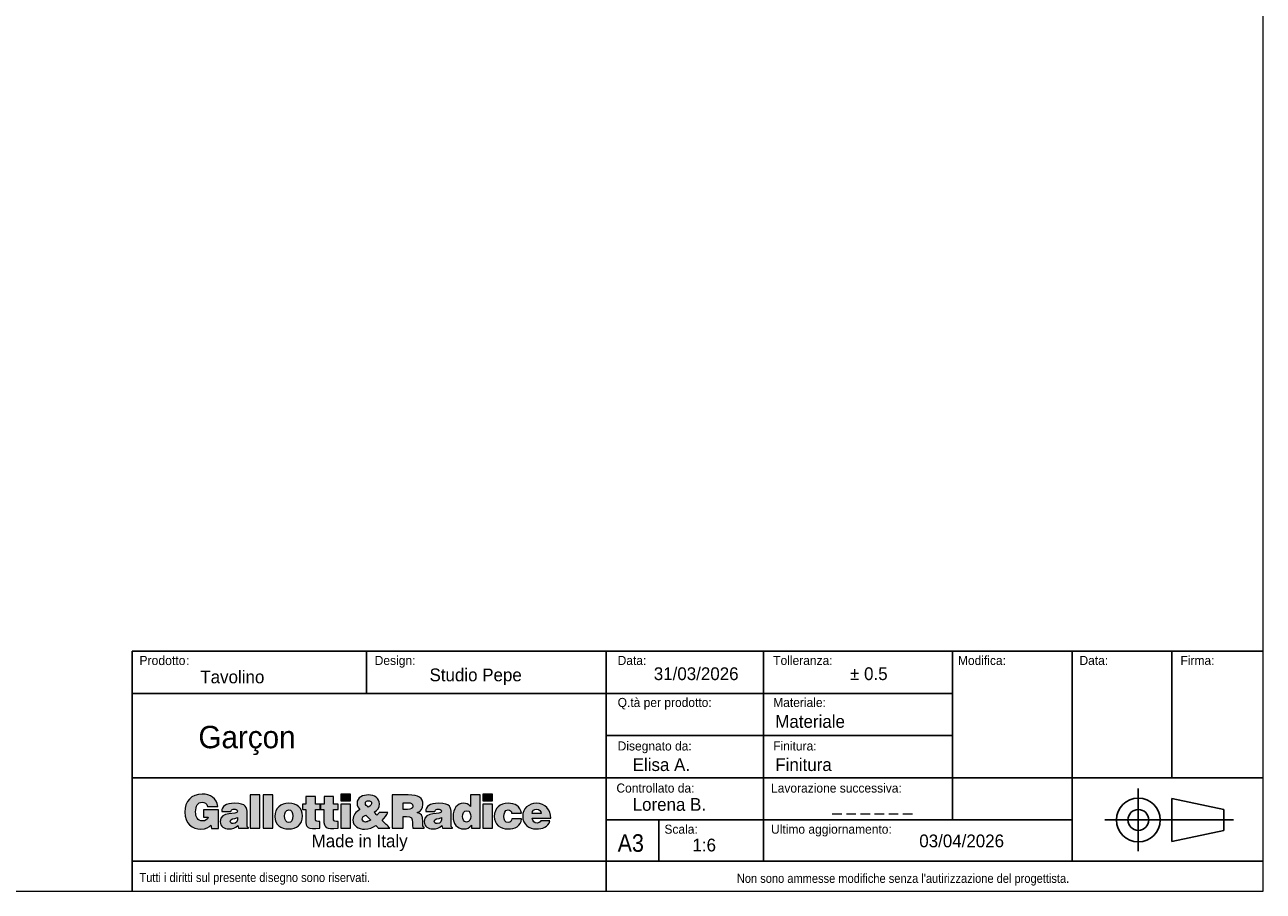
# Model space of a CAD drawing. Header units: millimetres. Extents: x 30 to 2490, y 30 to 1752.
# Tile 2 of 3: x 1260 to 2490, y 30 to 891. Entities that reach past the tile are written whole.
import ezdxf

# ---------------------------------------------------------------- set-up
doc = ezdxf.new("R2010")
doc.units = ezdxf.units.MM
doc.header["$LTSCALE"] = 6
doc.layers.add('ANNOTAZIONI', color=8, linetype='Continuous')
doc.styles.add('SLDTEXTSTYLE1', font='GOTHIC.TTF', dxfattribs={"width": 0.913})
doc.styles.add('SLDTEXTSTYLE2', font='arial.ttf', dxfattribs={"width": 0.948})
doc.styles.add('SLDTEXTSTYLE3', font='arial.ttf', dxfattribs={"width": 0.948})

# ---------------------------------------------------------------- blocks, each defined once
blk = doc.blocks.new('logo_punti di controllo')
at = {"layer": 'ANNOTAZIONI'}
h = blk.add_hatch(color=256, dxfattribs=at)
edge = h.paths.add_edge_path(flags=0)
edge.add_line((169.2, 18.4), (169.2, 64.1))
edge.add_line((169.2, 64.1), (132.1, 64.1))
edge.add_line((132.1, 64.1), (132.1, 46.2))
edge.add_line((132.1, 46.2), (144.1, 46.2))
edge.add_spline(control_points=[(144.1, 46.2), (142.7, 40.5), (135.7, 36.7), (130.2, 36.7), (116.5, 36.7), (112.8, 47.4), (112.8, 59.1), (112.8, 73.7), (117.9, 83.3), (128.6, 83.3), (135.6, 83.3), (140.5, 79.7), (142.5, 72.9)], knot_values=[31.661, 31.661, 31.661, 31.661, 32.661, 32.661, 32.661, 33.661, 33.661, 33.661, 34.661, 34.661, 34.661, 35.661, 35.661, 35.661, 35.661], weights=[1, 1, 1, 1, 1, 1, 1, 1, 1, 1, 1, 1, 1], degree=3, periodic=0)
edge.add_line((142.5, 72.9), (168.2, 72.9))
edge.add_spline(control_points=[(168.2, 72.9), (164.9, 93.2), (148.9, 103.6), (129, 103.6), (102.2, 103.6), (85.7, 85.4), (85.7, 59), (85.7, 30.1), (104.6, 16.4), (125.8, 16.4), (138.8, 16.4), (146.3, 21.3), (150.7, 26.5)], knot_values=[47.825, 47.825, 47.825, 47.825, 48.825, 48.825, 48.825, 49.825, 49.825, 49.825, 50.825, 50.825, 50.825, 51.825, 51.825, 51.825, 51.825], weights=[1, 1, 1, 1, 1, 1, 1, 1, 1, 1, 1, 1, 1], degree=3, periodic=0)
edge.add_line((150.7, 26.5), (151.8, 18.4))
edge.add_line((151.8, 18.4), (169.2, 18.4))
for points in [[(272.4, 18.6), (272.4, 101.4), (248.5, 101.4), (248.5, 18.6)], [(304.5, 18.6), (304.5, 101.4), (280.6, 101.4), (280.6, 18.6)], [(473.1, 103.6), (473.1, 86.6), (497, 86.6), (497, 103.6)], [(825.7, 103.6), (825.7, 86.6), (849.6, 86.6), (849.6, 103.6)], [(497, 18.6), (497, 78.9), (473.1, 78.9), (473.1, 18.6)], [(849.6, 18.6), (849.6, 78.9), (825.7, 78.9), (825.7, 18.6)]]:
    blk.add_hatch(color=256, dxfattribs=at).paths.add_polyline_path(points, flags=0)
h = blk.add_hatch(color=256, dxfattribs=at)
edge = h.paths.add_edge_path(flags=0)
edge.add_line((421.4, 18.6), (421.4, 35.7))
edge.add_spline(control_points=[(421.4, 35.7), (420.2, 35.7), (418.9, 35.7), (417.6, 35.7), (411, 35.7), (410.2, 37.7), (410.2, 43.2), (410.2, 50.5), (410.2, 57.8), (410.2, 65.1)], knot_values=[0, 0, 0, 0, 1.792, 1.792, 1.792, 2.792, 2.792, 2.792, 13.111, 13.111, 13.111, 13.111], weights=[1, 1, 1, 1, 1, 1, 1, 1, 1, 1], degree=3, periodic=0)
edge.add_line((410.2, 65.1), (421.7, 65.1))
edge.add_line((421.7, 65.1), (421.7, 78.9))
edge.add_line((421.7, 78.9), (410.2, 78.9))
edge.add_line((410.2, 78.9), (410.2, 97.6))
edge.add_line((410.2, 97.6), (386.6, 97.6))
edge.add_line((386.6, 97.6), (386.6, 78.9))
edge.add_line((386.6, 78.9), (377.8, 78.9))
edge.add_line((377.8, 78.9), (377.8, 65.1))
edge.add_line((377.8, 65.1), (386.3, 65.1))
edge.add_spline(control_points=[(386.3, 65.1), (386.3, 56.7), (386.3, 48.3), (386.3, 39.9), (386.3, 19.1), (390.1, 16.9), (421.4, 18.6)], knot_values=[74.044, 74.044, 74.044, 74.044, 85.937, 85.937, 85.937, 86.937, 86.937, 86.937, 86.937], weights=[1, 1, 1, 1, 1, 1, 1], degree=3, periodic=0)
h = blk.add_hatch(color=256, dxfattribs=at)
edge = h.paths.add_edge_path(flags=0)
edge.add_line((466.3, 18.6), (466.3, 35.7))
edge.add_spline(control_points=[(466.3, 35.7), (465.1, 35.7), (463.8, 35.7), (462.5, 35.7), (455.9, 35.7), (455.1, 37.7), (455.1, 43.2), (455.1, 50.5), (455.1, 57.8), (455.1, 65.1)], knot_values=[0, 0, 0, 0, 1.792, 1.792, 1.792, 2.792, 2.792, 2.792, 13.111, 13.111, 13.111, 13.111], weights=[1, 1, 1, 1, 1, 1, 1, 1, 1, 1], degree=3, periodic=0)
edge.add_line((455.1, 65.1), (466.6, 65.1))
edge.add_line((466.6, 65.1), (466.6, 78.9))
edge.add_line((466.6, 78.9), (455.1, 78.9))
edge.add_line((455.1, 78.9), (455.1, 97.6))
edge.add_line((455.1, 97.6), (431.5, 97.6))
edge.add_line((431.5, 97.6), (431.5, 78.9))
edge.add_line((431.5, 78.9), (422.7, 78.9))
edge.add_line((422.7, 78.9), (422.7, 65.1))
edge.add_line((422.7, 65.1), (431.2, 65.1))
edge.add_spline(control_points=[(431.2, 65.1), (431.2, 56.7), (431.2, 48.3), (431.2, 39.9), (431.2, 19.1), (435, 16.9), (466.3, 18.6)], knot_values=[74.041, 74.041, 74.041, 74.041, 85.934, 85.934, 85.934, 86.934, 86.934, 86.934, 86.934], weights=[1, 1, 1, 1, 1, 1, 1], degree=3, periodic=0)
h = blk.add_hatch(color=256, dxfattribs=at)
edge = h.paths.add_edge_path(flags=0)
edge.add_line((559.8, 25.6), (566.3, 18.6))
edge.add_line((566.3, 18.6), (595.1, 18.6))
edge.add_line((595.1, 18.6), (576.2, 38))
edge.add_spline(control_points=[(576.2, 38), (581.9, 44), (586.3, 50.9), (590.1, 58.2)], knot_values=[26.367462, 26.367462, 26.367462, 26.367462, 27.367462, 27.367462, 27.367462, 27.367462], weights=[1, 1, 1, 1], degree=3, periodic=0)
edge.add_line((590.1, 58.2), (568.3, 58.2))
edge.add_spline(control_points=[(568.3, 58.2), (566.9, 55.5), (565.2, 53.2), (562.9, 51.3)], knot_values=[37.686462, 37.686462, 37.686462, 37.686462, 38.686462, 38.686462, 38.686462, 38.686462], weights=[1, 1, 1, 1], degree=3, periodic=0)
edge.add_line((562.9, 51.3), (555.8, 58.6))
edge.add_spline(control_points=[(555.8, 58.6), (564.2, 63.2), (569.2, 69.7), (569.2, 79.5), (569.2, 92.9), (556.9, 101.4), (541.6, 101.4), (528.5, 101.4), (513.5, 96.2), (513.5, 80.7), (513.5, 74.3), (516.3, 69.7), (520.6, 65.2)], knot_values=[43.525807, 43.525807, 43.525807, 43.525807, 44.525807, 44.525807, 44.525807, 45.525807, 45.525807, 45.525807, 46.525807, 46.525807, 46.525807, 47.525807, 47.525807, 47.525807, 47.525807], weights=[1, 1, 1, 1, 1, 1, 1, 1, 1, 1, 1, 1, 1], degree=3, periodic=0)
edge.add_spline(control_points=[(520.6, 65.2), (510.1, 59.9), (503.2, 51.6), (503.2, 39.4), (503.2, 23.4), (517.3, 16.4), (532.4, 16.4), (543.2, 16.4), (554.3, 20.9), (559.8, 25.6)], knot_values=[47.525807, 47.525807, 47.525807, 47.525807, 48.525807, 48.525807, 48.525807, 49.525807, 49.525807, 49.525807, 50.525807, 50.525807, 50.525807, 50.525807], weights=[1, 1, 1, 1, 1, 1, 1, 1, 1, 1], degree=3, periodic=0)
edge = h.paths.add_edge_path(flags=0)
edge.add_line((535.2, 51.5), (545.9, 40.2))
edge.add_spline(control_points=[(545.9, 40.2), (547.4, 38.6), (546.8, 39), (543.5, 37)], knot_values=[0, 0, 0, 0, 1, 1, 1, 1], weights=[1, 1, 1, 1], degree=3, periodic=0)
edge.add_spline(control_points=[(543.5, 37), (541.2, 35.6), (536.9, 34), (534.3, 34), (529.6, 34), (526.2, 36.7), (526.2, 41.6), (526.2, 46.3), (530.7, 49.2), (535.2, 51.5)], knot_values=[1, 1, 1, 1, 2, 2, 2, 3, 3, 3, 4, 4, 4, 4], weights=[1, 1, 1, 1, 1, 1, 1, 1, 1, 1], degree=3, periodic=0)
edge = h.paths.add_edge_path(flags=0)
edge.add_spline(control_points=[(541.2, 71.2), (537.3, 73.8), (534.2, 76.7), (534.2, 80.8), (534.2, 85.4), (538.2, 87), (542.2, 87)], knot_values=[2, 2, 2, 2, 3, 3, 3, 4, 4, 4, 4], weights=[1, 1, 1, 1, 1, 1, 1], degree=3, periodic=0)
edge.add_spline(control_points=[(542.2, 87), (544.9, 87), (548.2, 85.9), (549.3, 83.3)], knot_values=[0, 0, 0, 0, 1, 1, 1, 1], weights=[1, 1, 1, 1], degree=3, periodic=0)
edge.add_spline(control_points=[(549.3, 83.3), (551.4, 76.6), (546.6, 73.7), (541.2, 71.2)], knot_values=[1, 1, 1, 1, 2, 2, 2, 2], weights=[1, 1, 1, 1], degree=3, periodic=0)
h = blk.add_hatch(color=256, dxfattribs=at)
edge = h.paths.add_edge_path(flags=0)
edge.add_line((628.3, 47.5), (636.5, 47.5))
edge.add_spline(control_points=[(636.5, 47.5), (649.2, 47.5), (651, 43.9), (651, 33.1), (651, 25.7), (651.7, 20.5), (652.4, 18.6)], knot_values=[0, 0, 0, 0, 1, 1, 1, 2, 2, 2, 2], weights=[1, 1, 1, 1, 1, 1, 1], degree=3, periodic=0)
edge.add_line((652.4, 18.6), (679.9, 18.6))
edge.add_line((679.9, 18.6), (679.9, 21.1))
edge.add_spline(control_points=[(679.9, 21.1), (676.7, 21.1), (677, 24.8), (677, 35.6), (677, 52.3), (671.7, 54.4), (663, 57.6)], knot_values=[16.174, 16.174, 16.174, 16.174, 17.174, 17.174, 17.174, 18.174, 18.174, 18.174, 18.174], weights=[1, 1, 1, 1, 1, 1, 1], degree=3, periodic=0)
edge.add_spline(control_points=[(663, 57.6), (672.6, 60.2), (676.9, 68.3), (676.9, 77.8), (676.9, 93.9), (667.8, 101.4), (640.2, 101.4), (627.2, 101.4), (614.2, 101.4), (601.1, 101.4)], knot_values=[18.174, 18.174, 18.174, 18.174, 19.174, 19.174, 19.174, 20.174, 20.174, 20.174, 38.639, 38.639, 38.639, 38.639], weights=[1, 1, 1, 1, 1, 1, 1, 1, 1, 1], degree=3, periodic=0)
edge.add_line((601.1, 101.4), (601.1, 18.6))
edge.add_line((601.1, 18.6), (628.3, 18.6))
edge.add_line((628.3, 18.6), (628.3, 47.5))
edge = h.paths.add_edge_path(flags=0)
edge.add_line((628.3, 65.6), (628.3, 82.1))
edge.add_spline(control_points=[(628.3, 82.1), (632.5, 82.1), (636.7, 82.1), (640.9, 82.1), (647.2, 82.1), (651.8, 79.3), (651.8, 73.4), (651.8, 67.7), (647.3, 65.6), (639, 65.6), (635.4, 65.6), (631.8, 65.6), (628.3, 65.6)], knot_values=[0, 0, 0, 0, 5.974, 5.974, 5.974, 6.974, 6.974, 6.974, 7.974, 7.974, 7.974, 13.024, 13.024, 13.024, 13.024], weights=[1, 1, 1, 1, 1, 1, 1, 1, 1, 1, 1, 1, 1], degree=3, periodic=0)
h = blk.add_hatch(color=256, dxfattribs=at)
edge = h.paths.add_edge_path(flags=0)
edge.add_line((797.6, 18.6), (819.1, 18.6))
edge.add_line((819.1, 18.6), (819.1, 101.4))
edge.add_line((819.1, 101.4), (795.2, 101.4))
edge.add_line((795.2, 101.4), (795.2, 72.8))
edge.add_spline(control_points=[(795.2, 72.8), (790.2, 78.7), (784.9, 80.6), (777.3, 80.6), (762.9, 80.6), (751.8, 67.6), (751.8, 47.6), (751.8, 30.6), (761, 16.9), (779.1, 16.9), (786.8, 16.9), (792, 19.3), (797.6, 26.7)], knot_values=[63.921, 63.921, 63.921, 63.921, 64.921, 64.921, 64.921, 65.921, 65.921, 65.921, 66.921, 66.921, 66.921, 67.921, 67.921, 67.921, 67.921], weights=[1, 1, 1, 1, 1, 1, 1, 1, 1, 1, 1, 1, 1], degree=3, periodic=0)
edge.add_line((797.6, 26.7), (797.6, 18.6))
edge = h.paths.add_edge_path(flags=0)
edge.add_spline(control_points=[(785.8, 62.1), (793.7, 62.1), (796, 54.8), (796, 48.2), (796, 41.1), (793.4, 34.1), (785.1, 34.1)], knot_values=[2, 2, 2, 2, 3, 3, 3, 4, 4, 4, 4], weights=[1, 1, 1, 1, 1, 1, 1], degree=3, periodic=0)
edge.add_spline(control_points=[(785.1, 34.1), (777.3, 34.1), (775.7, 41.5), (775.7, 47.8), (775.7, 54.5), (777.9, 62.1), (785.8, 62.1)], knot_values=[0, 0, 0, 0, 1, 1, 1, 2, 2, 2, 2], weights=[1, 1, 1, 1, 1, 1, 1], degree=3, periodic=0)
h = blk.add_hatch(color=256, dxfattribs=at)
edge = h.paths.add_edge_path(flags=0)
edge.add_line((219, 18.6), (243.7, 18.6))
edge.add_line((243.7, 18.6), (243.7, 19.8))
edge.add_spline(control_points=[(243.7, 19.8), (240.6, 22.3), (240.5, 24), (240.5, 27.5), (240.5, 36.9), (240.5, 46.2), (240.5, 55.6), (240.5, 70), (238.7, 80.6), (210.2, 80.6), (186.4, 80.6), (177.4, 73.1), (177.4, 60.3)], knot_values=[0.543, 0.543, 0.543, 0.543, 1.543, 1.543, 1.543, 14.848, 14.848, 14.848, 15.848, 15.848, 15.848, 16.848, 16.848, 16.848, 16.848], weights=[1, 1, 1, 1, 1, 1, 1, 1, 1, 1, 1, 1, 1], degree=3, periodic=0)
edge.add_line((177.4, 60.3), (200.3, 60.3))
edge.add_spline(control_points=[(200.3, 60.3), (200.9, 65.5), (205.4, 66.2), (208.7, 66.2), (211.3, 66.2), (216.5, 65.6), (216.5, 61.3), (216.5, 50), (173.7, 62.4), (173.7, 35.1), (173.7, 22.5), (183.8, 16.9), (195.2, 16.9), (204.1, 16.9), (211, 18.7), (217.8, 25.1)], knot_values=[27.71, 27.71, 27.71, 27.71, 28.71, 28.71, 28.71, 29.71, 29.71, 29.71, 30.71, 30.71, 30.71, 31.71, 31.71, 31.71, 32.71, 32.71, 32.71, 32.71], weights=[1, 1, 1, 1, 1, 1, 1, 1, 1, 1, 1, 1, 1, 1, 1, 1], degree=3, periodic=0)
edge.add_line((217.8, 25.1), (219, 18.6))
edge = h.paths.add_edge_path(flags=0)
edge.add_spline(control_points=[(216.5, 45.3), (217.1, 37), (214.4, 30.5), (206, 30.5)], knot_values=[2, 2, 2, 2, 3, 3, 3, 3], weights=[1, 1, 1, 1], degree=3, periodic=0)
edge.add_spline(control_points=[(206, 30.5), (201.3, 30.5), (198.4, 32.5), (198.4, 35.5), (198.4, 43.3), (208.7, 41.5), (216.5, 45.3)], knot_values=[0, 0, 0, 0, 1, 1, 1, 2, 2, 2, 2], weights=[1, 1, 1, 1, 1, 1, 1], degree=3, periodic=0)
h = blk.add_hatch(color=256, dxfattribs=at)
edge = h.paths.add_edge_path(flags=0)
edge.add_spline(control_points=[(378.1, 49.3), (378.1, 68), (365, 80.6), (343.8, 80.6), (323.4, 80.6), (309.6, 69), (309.6, 48)], knot_values=[2, 2, 2, 2, 3, 3, 3, 4, 4, 4, 4], weights=[1, 1, 1, 1, 1, 1, 1], degree=3, periodic=0)
edge.add_spline(control_points=[(309.6, 48), (309.6, 27.5), (324.6, 16.9), (343.9, 16.9), (363.2, 16.9), (378.1, 27.2), (378.1, 49.3)], knot_values=[0, 0, 0, 0, 1, 1, 1, 2, 2, 2, 2], weights=[1, 1, 1, 1, 1, 1, 1], degree=3, periodic=0)
edge = h.paths.add_edge_path(flags=0)
edge.add_spline(control_points=[(343.9, 33), (337.8, 33), (333.5, 37.9), (333.5, 49.3), (333.5, 56.1), (335.9, 64.5), (344.1, 64.5)], knot_values=[2, 2, 2, 2, 3, 3, 3, 4, 4, 4, 4], weights=[1, 1, 1, 1, 1, 1, 1], degree=3, periodic=0)
edge.add_spline(control_points=[(344.1, 64.5), (350.3, 64.8), (354.2, 58.2), (354.2, 49.3), (354.2, 37.9), (350.3, 33), (343.9, 33)], knot_values=[0, 0, 0, 0, 1, 1, 1, 2, 2, 2, 2], weights=[1, 1, 1, 1, 1, 1, 1], degree=3, periodic=0)
h = blk.add_hatch(color=256, dxfattribs=at)
edge = h.paths.add_edge_path(flags=0)
edge.add_line((725.6, 18.6), (750.3, 18.6))
edge.add_line((750.3, 18.6), (750.3, 19.8))
edge.add_spline(control_points=[(750.3, 19.8), (747.2, 22.3), (747.1, 24), (747.1, 27.5), (747.1, 36.9), (747.1, 46.2), (747.1, 55.6), (747.1, 70), (745.4, 80.6), (716.9, 80.6), (693.1, 80.6), (684, 73.1), (684, 60.3)], knot_values=[0.543, 0.543, 0.543, 0.543, 1.543, 1.543, 1.543, 14.848, 14.848, 14.848, 15.848, 15.848, 15.848, 16.848, 16.848, 16.848, 16.848], weights=[1, 1, 1, 1, 1, 1, 1, 1, 1, 1, 1, 1, 1], degree=3, periodic=0)
edge.add_line((684, 60.3), (707, 60.3))
edge.add_spline(control_points=[(707, 60.3), (707.5, 65.5), (712, 66.2), (715.4, 66.2), (717.9, 66.2), (723.2, 65.6), (723.2, 61.3), (723.2, 50), (680.3, 62.4), (680.3, 35.1), (680.3, 22.5), (690.4, 16.9), (701.8, 16.9), (710.8, 16.9), (717.7, 18.7), (724.4, 25.1)], knot_values=[27.709, 27.709, 27.709, 27.709, 28.709, 28.709, 28.709, 29.709, 29.709, 29.709, 30.709, 30.709, 30.709, 31.709, 31.709, 31.709, 32.709, 32.709, 32.709, 32.709], weights=[1, 1, 1, 1, 1, 1, 1, 1, 1, 1, 1, 1, 1, 1, 1, 1], degree=3, periodic=0)
edge.add_line((724.4, 25.1), (725.6, 18.6))
edge = h.paths.add_edge_path(flags=0)
edge.add_spline(control_points=[(723.2, 45.3), (723.7, 37), (721, 30.5), (712.6, 30.5)], knot_values=[2, 2, 2, 2, 3, 3, 3, 3], weights=[1, 1, 1, 1], degree=3, periodic=0)
edge.add_spline(control_points=[(712.6, 30.5), (707.9, 30.5), (705, 32.5), (705, 35.5), (705, 43.3), (715.4, 41.5), (723.2, 45.3)], knot_values=[0, 0, 0, 0, 1, 1, 1, 2, 2, 2, 2], weights=[1, 1, 1, 1, 1, 1, 1], degree=3, periodic=0)
h = blk.add_hatch(color=256, dxfattribs=at)
edge = h.paths.add_edge_path(flags=0)
edge.add_line((897.4, 55.9), (921.7, 55.9))
edge.add_spline(control_points=[(921.7, 55.9), (920, 73.7), (904.8, 80.6), (888.7, 80.6), (868.8, 80.6), (854.3, 68.7), (854.3, 48.2), (854.3, 27.8), (869.3, 16.9), (888.7, 16.9), (905.4, 16.9), (920.1, 23.7), (922.2, 42)], knot_values=[0, 0, 0, 0, 1, 1, 1, 2, 2, 2, 3, 3, 3, 4, 4, 4, 4], weights=[1, 1, 1, 1, 1, 1, 1, 1, 1, 1, 1, 1, 1], degree=3, periodic=0)
edge.add_line((922.2, 42), (898, 42))
edge.add_spline(control_points=[(898, 42), (897.3, 37.2), (894.9, 33), (888.7, 33), (881.7, 33), (878.2, 39), (878.2, 48), (878.2, 55.2), (879.7, 64.5), (888.7, 64.5), (891.3, 64.5), (893.4, 63.7), (894.9, 62.1)], knot_values=[15.404, 15.404, 15.404, 15.404, 16.404, 16.404, 16.404, 17.404, 17.404, 17.404, 18.404, 18.404, 18.404, 19.404, 19.404, 19.404, 19.404], weights=[1, 1, 1, 1, 1, 1, 1, 1, 1, 1, 1, 1, 1], degree=3, periodic=0)
edge.add_spline(control_points=[(894.9, 62.1), (896.4, 60.6), (897.3, 58.5), (897.4, 55.9)], knot_values=[19.404, 19.404, 19.404, 19.404, 20.404, 20.404, 20.404, 20.404], weights=[1, 1, 1, 1], degree=3, periodic=0)
h = blk.add_hatch(color=256, dxfattribs=at)
edge = h.paths.add_edge_path(flags=0)
edge.add_line((948.7, 43.3), (994.3, 43.3))
edge.add_spline(control_points=[(994.3, 43.3), (994.7, 65.2), (981.2, 80.6), (958.9, 80.6), (939.6, 80.6), (924.8, 67.9), (924.8, 48.2), (924.8, 27.9), (939.7, 16.9), (959, 16.9), (973.1, 16.9), (988.2, 21.8), (992.4, 36.8)], knot_values=[0, 0, 0, 0, 1, 1, 1, 2, 2, 2, 3, 3, 3, 4, 4, 4, 4], weights=[1, 1, 1, 1, 1, 1, 1, 1, 1, 1, 1, 1, 1], degree=3, periodic=0)
edge.add_line((992.4, 36.8), (969.5, 36.8))
edge.add_spline(control_points=[(969.5, 36.8), (967.8, 33.2), (964.3, 31.5), (960.5, 31.5), (954.2, 31.5), (948.7, 36.2), (948.7, 43.3)], knot_values=[14.806, 14.806, 14.806, 14.806, 15.806, 15.806, 15.806, 16.806, 16.806, 16.806, 16.806], weights=[1, 1, 1, 1, 1, 1, 1], degree=3, periodic=0)
edge = h.paths.add_edge_path(flags=0)
edge.add_line((970.4, 55.5), (948.7, 55.5))
edge.add_spline(control_points=[(948.7, 55.5), (948.7, 62), (952.7, 66), (959.8, 66), (965.5, 66), (970.4, 61), (970.4, 55.5)], knot_values=[0, 0, 0, 0, 1, 1, 1, 2, 2, 2, 2], weights=[1, 1, 1, 1, 1, 1, 1], degree=3, periodic=0)
at = {"color": 7, "linetype": 'Continuous', "lineweight": 18}
for points, knots in [([(168.2, 72.9), (164.9, 93.2), (148.9, 103.6), (129, 103.6), (102.2, 103.6), (85.7, 85.4), (85.7, 59), (85.7, 30.1), (104.6, 16.4), (125.8, 16.4), (138.8, 16.4), (146.3, 21.3), (150.7, 26.5)], [47.825, 47.825, 47.825, 47.825, 48.825, 48.825, 48.825, 49.825, 49.825, 49.825, 50.825, 50.825, 50.825, 51.825, 51.825, 51.825, 51.825]), ([(555.8, 58.6), (564.2, 63.2), (569.2, 69.7), (569.2, 79.5), (569.2, 92.9), (556.9, 101.4), (541.6, 101.4), (528.5, 101.4), (513.5, 96.2), (513.5, 80.7), (513.5, 74.3), (516.3, 69.7), (520.6, 65.2)], [43.525807, 43.525807, 43.525807, 43.525807, 44.525807, 44.525807, 44.525807, 45.525807, 45.525807, 45.525807, 46.525807, 46.525807, 46.525807, 47.525807, 47.525807, 47.525807, 47.525807]), ([(663, 57.6), (672.6, 60.2), (676.9, 68.3), (676.9, 77.8), (676.9, 93.9), (667.8, 101.4), (640.2, 101.4), (627.2, 101.4), (614.2, 101.4), (601.1, 101.4)], [18.174, 18.174, 18.174, 18.174, 19.174, 19.174, 19.174, 20.174, 20.174, 20.174, 38.639, 38.639, 38.639, 38.639]), ([(144.1, 46.2), (142.7, 40.5), (135.7, 36.7), (130.2, 36.7), (116.5, 36.7), (112.8, 47.4), (112.8, 59.1), (112.8, 73.7), (117.9, 83.3), (128.6, 83.3), (135.6, 83.3), (140.5, 79.7), (142.5, 72.9)], [31.661, 31.661, 31.661, 31.661, 32.661, 32.661, 32.661, 33.661, 33.661, 33.661, 34.661, 34.661, 34.661, 35.661, 35.661, 35.661, 35.661]), ([(200.3, 60.3), (200.9, 65.5), (205.4, 66.2), (208.7, 66.2), (211.3, 66.2), (216.5, 65.6), (216.5, 61.3), (216.5, 50), (173.7, 62.4), (173.7, 35.1), (173.7, 22.5), (183.8, 16.9), (195.2, 16.9), (204.1, 16.9), (211, 18.7), (217.8, 25.1)], [27.71, 27.71, 27.71, 27.71, 28.71, 28.71, 28.71, 29.71, 29.71, 29.71, 30.71, 30.71, 30.71, 31.71, 31.71, 31.71, 32.71, 32.71, 32.71, 32.71]), ([(243.7, 19.8), (240.6, 22.3), (240.5, 24), (240.5, 27.5), (240.5, 36.9), (240.5, 46.2), (240.5, 55.6), (240.5, 70), (238.7, 80.6), (210.2, 80.6), (186.4, 80.6), (177.4, 73.1), (177.4, 60.3)], [0.543, 0.543, 0.543, 0.543, 1.543, 1.543, 1.543, 14.848, 14.848, 14.848, 15.848, 15.848, 15.848, 16.848, 16.848, 16.848, 16.848]), ([(378.1, 49.3), (378.1, 68), (365, 80.6), (343.8, 80.6), (323.4, 80.6), (309.6, 69), (309.6, 48)], [2, 2, 2, 2, 3, 3, 3, 4, 4, 4, 4]), ([(343.9, 33), (337.8, 33), (333.5, 37.9), (333.5, 49.3), (333.5, 56.1), (335.9, 64.5), (344.1, 64.5)], [2, 2, 2, 2, 3, 3, 3, 4, 4, 4, 4]), ([(344.1, 64.5), (350.3, 64.8), (354.2, 58.2), (354.2, 49.3), (354.2, 37.9), (350.3, 33), (343.9, 33)], [0, 0, 0, 0, 1, 1, 1, 2, 2, 2, 2]), ([(386.3, 65.1), (386.3, 56.7), (386.3, 48.3), (386.3, 39.9), (386.3, 19.1), (390.1, 16.9), (421.4, 18.6)], [74.044, 74.044, 74.044, 74.044, 85.937, 85.937, 85.937, 86.937, 86.937, 86.937, 86.937]), ([(421.4, 35.7), (420.2, 35.7), (418.9, 35.7), (417.6, 35.7), (411, 35.7), (410.2, 37.7), (410.2, 43.2), (410.2, 50.5), (410.2, 57.8), (410.2, 65.1)], [0, 0, 0, 0, 1.792, 1.792, 1.792, 2.792, 2.792, 2.792, 13.111, 13.111, 13.111, 13.111]), ([(431.2, 65.1), (431.2, 56.7), (431.2, 48.3), (431.2, 39.9), (431.2, 19.1), (435, 16.9), (466.3, 18.6)], [74.041, 74.041, 74.041, 74.041, 85.934, 85.934, 85.934, 86.934, 86.934, 86.934, 86.934]), ([(466.3, 35.7), (465.1, 35.7), (463.8, 35.7), (462.5, 35.7), (455.9, 35.7), (455.1, 37.7), (455.1, 43.2), (455.1, 50.5), (455.1, 57.8), (455.1, 65.1)], [0, 0, 0, 0, 1.792, 1.792, 1.792, 2.792, 2.792, 2.792, 13.111, 13.111, 13.111, 13.111]), ([(520.6, 65.2), (510.1, 59.9), (503.2, 51.6), (503.2, 39.4), (503.2, 23.4), (517.3, 16.4), (532.4, 16.4), (543.2, 16.4), (554.3, 20.9), (559.8, 25.6)], [47.525807, 47.525807, 47.525807, 47.525807, 48.525807, 48.525807, 48.525807, 49.525807, 49.525807, 49.525807, 50.525807, 50.525807, 50.525807, 50.525807]), ([(541.2, 71.2), (537.3, 73.8), (534.2, 76.7), (534.2, 80.8), (534.2, 85.4), (538.2, 87), (542.2, 87)], [2, 2, 2, 2, 3, 3, 3, 4, 4, 4, 4]), ([(628.3, 82.1), (632.5, 82.1), (636.7, 82.1), (640.9, 82.1), (647.2, 82.1), (651.8, 79.3), (651.8, 73.4), (651.8, 67.7), (647.3, 65.6), (639, 65.6), (635.4, 65.6), (631.8, 65.6), (628.3, 65.6)], [0, 0, 0, 0, 5.974, 5.974, 5.974, 6.974, 6.974, 6.974, 7.974, 7.974, 7.974, 13.024, 13.024, 13.024, 13.024]), ([(707, 60.3), (707.5, 65.5), (712, 66.2), (715.4, 66.2), (717.9, 66.2), (723.2, 65.6), (723.2, 61.3), (723.2, 50), (680.3, 62.4), (680.3, 35.1), (680.3, 22.5), (690.4, 16.9), (701.8, 16.9), (710.8, 16.9), (717.7, 18.7), (724.4, 25.1)], [27.709, 27.709, 27.709, 27.709, 28.709, 28.709, 28.709, 29.709, 29.709, 29.709, 30.709, 30.709, 30.709, 31.709, 31.709, 31.709, 32.709, 32.709, 32.709, 32.709]), ([(750.3, 19.8), (747.2, 22.3), (747.1, 24), (747.1, 27.5), (747.1, 36.9), (747.1, 46.2), (747.1, 55.6), (747.1, 70), (745.4, 80.6), (716.9, 80.6), (693.1, 80.6), (684, 73.1), (684, 60.3)], [0.543, 0.543, 0.543, 0.543, 1.543, 1.543, 1.543, 14.848, 14.848, 14.848, 15.848, 15.848, 15.848, 16.848, 16.848, 16.848, 16.848]), ([(795.2, 72.8), (790.2, 78.7), (784.9, 80.6), (777.3, 80.6), (762.9, 80.6), (751.8, 67.6), (751.8, 47.6), (751.8, 30.6), (761, 16.9), (779.1, 16.9), (786.8, 16.9), (792, 19.3), (797.6, 26.7)], [63.921, 63.921, 63.921, 63.921, 64.921, 64.921, 64.921, 65.921, 65.921, 65.921, 66.921, 66.921, 66.921, 67.921, 67.921, 67.921, 67.921]), ([(785.1, 34.1), (777.3, 34.1), (775.7, 41.5), (775.7, 47.8), (775.7, 54.5), (777.9, 62.1), (785.8, 62.1)], [0, 0, 0, 0, 1, 1, 1, 2, 2, 2, 2]), ([(785.8, 62.1), (793.7, 62.1), (796, 54.8), (796, 48.2), (796, 41.1), (793.4, 34.1), (785.1, 34.1)], [2, 2, 2, 2, 3, 3, 3, 4, 4, 4, 4]), ([(921.7, 55.9), (920, 73.7), (904.8, 80.6), (888.7, 80.6), (868.8, 80.6), (854.3, 68.7), (854.3, 48.2), (854.3, 27.8), (869.3, 16.9), (888.7, 16.9), (905.4, 16.9), (920.1, 23.7), (922.2, 42)], [0, 0, 0, 0, 1, 1, 1, 2, 2, 2, 3, 3, 3, 4, 4, 4, 4]), ([(898, 42), (897.3, 37.2), (894.9, 33), (888.7, 33), (881.7, 33), (878.2, 39), (878.2, 48), (878.2, 55.2), (879.7, 64.5), (888.7, 64.5), (891.3, 64.5), (893.4, 63.7), (894.9, 62.1)], [15.404, 15.404, 15.404, 15.404, 16.404, 16.404, 16.404, 17.404, 17.404, 17.404, 18.404, 18.404, 18.404, 19.404, 19.404, 19.404, 19.404]), ([(994.3, 43.3), (994.7, 65.2), (981.2, 80.6), (958.9, 80.6), (939.6, 80.6), (924.8, 67.9), (924.8, 48.2), (924.8, 27.9), (939.7, 16.9), (959, 16.9), (973.1, 16.9), (988.2, 21.8), (992.4, 36.8)], [0, 0, 0, 0, 1, 1, 1, 2, 2, 2, 3, 3, 3, 4, 4, 4, 4]), ([(948.7, 55.5), (948.7, 62), (952.7, 66), (959.8, 66), (965.5, 66), (970.4, 61), (970.4, 55.5)], [0, 0, 0, 0, 1, 1, 1, 2, 2, 2, 2]), ([(206, 30.5), (201.3, 30.5), (198.4, 32.5), (198.4, 35.5), (198.4, 43.3), (208.7, 41.5), (216.5, 45.3)], [0, 0, 0, 0, 1, 1, 1, 2, 2, 2, 2]), ([(309.6, 48), (309.6, 27.5), (324.6, 16.9), (343.9, 16.9), (363.2, 16.9), (378.1, 27.2), (378.1, 49.3)], [0, 0, 0, 0, 1, 1, 1, 2, 2, 2, 2]), ([(543.5, 37), (541.2, 35.6), (536.9, 34), (534.3, 34), (529.6, 34), (526.2, 36.7), (526.2, 41.6), (526.2, 46.3), (530.7, 49.2), (535.2, 51.5)], [1, 1, 1, 1, 2, 2, 2, 3, 3, 3, 4, 4, 4, 4]), ([(636.5, 47.5), (649.2, 47.5), (651, 43.9), (651, 33.1), (651, 25.7), (651.7, 20.5), (652.4, 18.6)], [0, 0, 0, 0, 1, 1, 1, 2, 2, 2, 2]), ([(679.9, 21.1), (676.7, 21.1), (677, 24.8), (677, 35.6), (677, 52.3), (671.7, 54.4), (663, 57.6)], [16.174, 16.174, 16.174, 16.174, 17.174, 17.174, 17.174, 18.174, 18.174, 18.174, 18.174]), ([(712.6, 30.5), (707.9, 30.5), (705, 32.5), (705, 35.5), (705, 43.3), (715.4, 41.5), (723.2, 45.3)], [0, 0, 0, 0, 1, 1, 1, 2, 2, 2, 2]), ([(969.5, 36.8), (967.8, 33.2), (964.3, 31.5), (960.5, 31.5), (954.2, 31.5), (948.7, 36.2), (948.7, 43.3)], [14.806, 14.806, 14.806, 14.806, 15.806, 15.806, 15.806, 16.806, 16.806, 16.806, 16.806])]:
    blk.add_open_spline(points, degree=3, knots=knots, dxfattribs=at)
for points, degree in [([(248.5, 101.4), (248.5, 60), (248.5, 18.6)], 2), ([(272.4, 101.4), (260.4, 101.4), (248.5, 101.4)], 2), ([(272.4, 18.6), (272.4, 60), (272.4, 101.4)], 2), ([(280.6, 101.4), (280.6, 60), (280.6, 18.6)], 2), ([(304.5, 101.4), (292.6, 101.4), (280.6, 101.4)], 2), ([(304.5, 18.6), (304.5, 60), (304.5, 101.4)], 2), ([(386.6, 97.6), (386.6, 91.3), (386.6, 85.1), (386.6, 78.9)], 3), ([(410.2, 97.6), (402.3, 97.6), (394.5, 97.6), (386.6, 97.6)], 3), ([(410.2, 78.9), (410.2, 85.1), (410.2, 91.3), (410.2, 97.6)], 3), ([(431.5, 97.6), (431.5, 91.3), (431.5, 85.1), (431.5, 78.9)], 3), ([(455.1, 97.6), (447.2, 97.6), (439.4, 97.6), (431.5, 97.6)], 3), ([(455.1, 78.9), (455.1, 85.1), (455.1, 91.3), (455.1, 97.6)], 3), ([(473.1, 103.6), (473.1, 95.1), (473.1, 86.6)], 2), ([(497, 103.6), (485, 103.6), (473.1, 103.6)], 2), ([(497, 86.6), (497, 95.1), (497, 103.6)], 2), ([(601.1, 101.4), (601.1, 73.8), (601.1, 46.2), (601.1, 18.6)], 3), ([(795.2, 101.4), (795.2, 91.8), (795.2, 82.3), (795.2, 72.8)], 3), ([(819.1, 101.4), (811.2, 101.4), (803.2, 101.4), (795.2, 101.4)], 3), ([(819.1, 18.6), (819.1, 46.2), (819.1, 73.8), (819.1, 101.4)], 3), ([(825.7, 103.6), (825.7, 95.1), (825.7, 86.6)], 2), ([(849.6, 103.6), (837.6, 103.6), (825.7, 103.6)], 2), ([(849.6, 86.6), (849.6, 95.1), (849.6, 103.6)], 2), ([(132.1, 64.1), (132.1, 58.2), (132.1, 52.2), (132.1, 46.2)], 3), ([(169.2, 64.1), (156.9, 64.1), (144.5, 64.1), (132.1, 64.1)], 3), ([(142.5, 72.9), (151, 72.9), (159.6, 72.9), (168.2, 72.9)], 3), ([(169.2, 18.4), (169.2, 33.6), (169.2, 48.9), (169.2, 64.1)], 3), ([(377.8, 78.9), (377.8, 74.3), (377.8, 69.7), (377.8, 65.1)], 3), ([(386.6, 78.9), (383.7, 78.9), (380.7, 78.9), (377.8, 78.9)], 3), ([(377.8, 65.1), (380.6, 65.1), (383.4, 65.1), (386.3, 65.1)], 3), ([(421.7, 78.9), (417.8, 78.9), (414, 78.9), (410.2, 78.9)], 3), ([(410.2, 65.1), (414, 65.1), (417.8, 65.1), (421.7, 65.1)], 3), ([(421.7, 65.1), (421.7, 69.7), (421.7, 74.3), (421.7, 78.9)], 3), ([(422.7, 78.9), (422.7, 74.3), (422.7, 69.7), (422.7, 65.1)], 3), ([(431.5, 78.9), (428.6, 78.9), (425.6, 78.9), (422.7, 78.9)], 3), ([(422.7, 65.1), (425.5, 65.1), (428.3, 65.1), (431.2, 65.1)], 3), ([(466.6, 78.9), (462.7, 78.9), (458.9, 78.9), (455.1, 78.9)], 3), ([(455.1, 65.1), (458.9, 65.1), (462.7, 65.1), (466.6, 65.1)], 3), ([(466.6, 65.1), (466.6, 69.7), (466.6, 74.3), (466.6, 78.9)], 3), ([(473.1, 86.6), (485, 86.6), (497, 86.6)], 2), ([(473.1, 78.9), (473.1, 48.7), (473.1, 18.6)], 2), ([(497, 78.9), (485, 78.9), (473.1, 78.9)], 2), ([(497, 18.6), (497, 48.7), (497, 78.9)], 2), ([(549.3, 83.3), (551.4, 76.6), (546.6, 73.7), (541.2, 71.2)], 3), ([(542.2, 87), (544.9, 87), (548.2, 85.9), (549.3, 83.3)], 3), ([(628.3, 65.6), (628.3, 71.1), (628.3, 76.6), (628.3, 82.1)], 3), ([(825.7, 86.6), (837.6, 86.6), (849.6, 86.6)], 2), ([(825.7, 78.9), (825.7, 48.7), (825.7, 18.6)], 2), ([(849.6, 78.9), (837.6, 78.9), (825.7, 78.9)], 2), ([(849.6, 18.6), (849.6, 48.7), (849.6, 78.9)], 2), ([(894.9, 62.1), (896.4, 60.6), (897.3, 58.5), (897.4, 55.9)], 3), ([(132.1, 46.2), (136.1, 46.2), (140.1, 46.2), (144.1, 46.2)], 3), ([(177.4, 60.3), (185, 60.3), (192.7, 60.3), (200.3, 60.3)], 3), ([(216.5, 45.3), (217.1, 37), (214.4, 30.5), (206, 30.5)], 3), ([(421.4, 18.6), (421.4, 24.3), (421.4, 30), (421.4, 35.7)], 3), ([(466.3, 18.6), (466.3, 24.3), (466.3, 30), (466.3, 35.7)], 3), ([(535.2, 51.5), (538.8, 47.7), (542.3, 44), (545.9, 40.2)], 3), ([(545.9, 40.2), (547.4, 38.6), (546.8, 39), (543.5, 37)], 3), ([(562.9, 51.3), (560.5, 53.7), (558.1, 56.2), (555.8, 58.6)], 3), ([(568.3, 58.2), (566.9, 55.5), (565.2, 53.2), (562.9, 51.3)], 3), ([(590.1, 58.2), (582.9, 58.2), (575.6, 58.2), (568.3, 58.2)], 3), ([(576.2, 38), (581.9, 44), (586.3, 50.9), (590.1, 58.2)], 3), ([(595.1, 18.6), (588.8, 25.1), (582.5, 31.6), (576.2, 38)], 3), ([(628.3, 47.5), (631, 47.5), (633.8, 47.5), (636.5, 47.5)], 3), ([(628.3, 18.6), (628.3, 28.2), (628.3, 37.9), (628.3, 47.5)], 3), ([(684, 60.3), (691.6, 60.3), (699.3, 60.3), (707, 60.3)], 3), ([(723.2, 45.3), (723.7, 37), (721, 30.5), (712.6, 30.5)], 3), ([(897.4, 55.9), (905.5, 55.9), (913.6, 55.9), (921.7, 55.9)], 3), ([(922.2, 42), (914.1, 42), (906.1, 42), (898, 42)], 3), ([(970.4, 55.5), (963.2, 55.5), (955.9, 55.5), (948.7, 55.5)], 3), ([(948.7, 43.3), (963.9, 43.3), (979.1, 43.3), (994.3, 43.3)], 3), ([(992.4, 36.8), (984.7, 36.8), (977.1, 36.8), (969.5, 36.8)], 3), ([(150.7, 26.5), (151.1, 23.8), (151.4, 21.1), (151.8, 18.4)], 3), ([(151.8, 18.4), (157.6, 18.4), (163.4, 18.4), (169.2, 18.4)], 3), ([(217.8, 25.1), (218.2, 22.9), (218.6, 20.8), (219, 18.6)], 3), ([(219, 18.6), (227.2, 18.6), (235.4, 18.6), (243.7, 18.6)], 3), ([(243.7, 18.6), (243.7, 19), (243.7, 19.4), (243.7, 19.8)], 3), ([(248.5, 18.6), (260.4, 18.6), (272.4, 18.6)], 2), ([(280.6, 18.6), (292.6, 18.6), (304.5, 18.6)], 2), ([(473.1, 18.6), (485, 18.6), (497, 18.6)], 2), ([(559.8, 25.6), (562, 23.3), (564.2, 21), (566.3, 18.6)], 3), ([(566.3, 18.6), (575.9, 18.6), (585.5, 18.6), (595.1, 18.6)], 3), ([(601.1, 18.6), (610.2, 18.6), (619.2, 18.6), (628.3, 18.6)], 3), ([(652.4, 18.6), (661.6, 18.6), (670.7, 18.6), (679.9, 18.6)], 3), ([(679.9, 18.6), (679.9, 19.5), (679.9, 20.3), (679.9, 21.1)], 3), ([(724.4, 25.1), (724.8, 22.9), (725.2, 20.8), (725.6, 18.6)], 3), ([(725.6, 18.6), (733.8, 18.6), (742.1, 18.6), (750.3, 18.6)], 3), ([(750.3, 18.6), (750.3, 19), (750.3, 19.4), (750.3, 19.8)], 3), ([(797.6, 26.7), (797.6, 24), (797.6, 21.3), (797.6, 18.6)], 3), ([(797.6, 18.6), (804.8, 18.6), (812, 18.6), (819.1, 18.6)], 3), ([(825.7, 18.6), (837.6, 18.6), (849.6, 18.6)], 2)]:
    blk.add_open_spline(points, degree=degree, dxfattribs=at)
blk = doc.blocks.new('SW_NOTE_0')
at = {"layer": 'ANNOTAZIONI', "color": 0, "attachment_point": 1}
for s, insert, char_height, style in [('Prodotto', (0, 11.8), 9.14, 'SLDTEXTSTYLE2'), (':', (46.6, 11.6), 9, 'SLDTEXTSTYLE1')]:
    blk.add_mtext(s, dxfattribs=dict(at, insert=insert, char_height=char_height, style=style))

msp = doc.modelspace()

# ---------------------------------------------------------------- linework, layer by layer
at = {"color": 7, "linetype": 'Continuous', "lineweight": 18}
for p, q in [((2490, 30), (2490, 1752)), ((30, 30), (2490, 30))]:
    msp.add_line(p, q, dxfattribs=at)
at = {"layer": 'ANNOTAZIONI'}
for p, q in [((1366.81, 30), (1366.81, 268.51)), ((1366.81, 268.51), (2490, 268.51)), ((1599.51, 268.51), (1599.51, 226.6)), ((1837.34, 268.51), (1837.34, 30)), ((1993.53, 60), (1993.53, 268.51)), ((2181.42, 268.51), (2181.42, 101.01)), ((2300.34, 60), (2300.34, 268.51)), ((2399.34, 268.51), (2399.34, 142.78)), ((1366.81, 226.6), (2181.42, 226.6)), ((1837.34, 184.69), (2181.42, 184.69)), ((1837.34, 142.78), (1366.81, 142.78)), ((1837.34, 142.78), (2490, 142.78)), ((2365.96, 132.22), (2365.96, 69.8)), ((2399.34, 122.1), (2399.34, 79.57)), ((2450.9, 111.2), (2399.34, 122.1)), ((2450.9, 90.47), (2450.9, 111.2)), ((1837.34, 101.01), (2300.34, 101.01)), ((1889.69, 101.01), (1889.69, 60)), ((2460.6, 100.98), (2332.68, 100.98)), ((2399.34, 79.57), (2450.9, 90.47)), ((1366.8, 60), (2490, 60))]:
    msp.add_line(p, q, dxfattribs=at)
for radius in [21.77, 10.36]:
    msp.add_circle((2365.96, 100.84), radius, dxfattribs=at)

# ---------------------------------------------------------------- block references
msp.add_blockref('SW_NOTE_0', (1373.84, 252.1), dxfattribs=at)
at = {"layer": 'ANNOTAZIONI', "xscale": 0.4000000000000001, "yscale": 0.4000000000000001, "zscale": 0.4000000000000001}
msp.add_blockref('logo_punti di controllo', (1384.61, 85.13), dxfattribs=at)

# ---------------------------------------------------------------- texts
at = {"layer": 'ANNOTAZIONI', "attachment_point": 1}
for s, insert, char_height, style in [('Design:', (1607.57, 263.85), 9, 'SLDTEXTSTYLE2'), ('Data:', (1848.84, 263.85), 9, 'SLDTEXTSTYLE2'), ('Tolleranza:', (2003.34, 263.85), 9, 'SLDTEXTSTYLE2'), ('Modifica:', (2186.8, 263.85), 9, 'SLDTEXTSTYLE2'), ('Data:', (2307.52, 263.85), 9, 'SLDTEXTSTYLE2'), ('Firma:', (2407.81, 263.85), 9, 'SLDTEXTSTYLE2'), ('Tavolino', (1434.37, 249.33), 12.7, 'SLDTEXTSTYLE2'), ('Studio Pepe', (1661.99, 251.32), 12.7, 'SLDTEXTSTYLE2'), ('31/03/2026', (1884.75, 252.51), 12.7, 'SLDTEXTSTYLE2'), ('± 0.5', (2079.66, 252.51), 12.7, 'SLDTEXTSTYLE2'), ('Q.tà per prodotto:', (1848.84, 222.09), 9, 'SLDTEXTSTYLE2'), ('Materiale:', (2003.34, 222.09), 9, 'SLDTEXTSTYLE2'), ('Materiale', (2005.4, 205.08), 12.7, 'SLDTEXTSTYLE2'), ('Garçon', (1432.46, 194.32), 22.225, 'SLDTEXTSTYLE2'), ('Disegnato da:', (1848.84, 178.86), 9, 'SLDTEXTSTYLE2'), ('Finitura:', (2003.34, 178.86), 9, 'SLDTEXTSTYLE2'), ('Elisa A.', (1863.76, 162.16), 12.7, 'SLDTEXTSTYLE2'), ('Finitura', (2005.4, 162.16), 12.7, 'SLDTEXTSTYLE2'), ('Controllato da:', (1847.61, 137.03), 9, 'SLDTEXTSTYLE2'), ('Lavorazione successiva:', (2001.19, 137.03), 9, 'SLDTEXTSTYLE2'), ('Lorena B.', (1863.76, 122.62), 12.7, 'SLDTEXTSTYLE2'), ('_ _ _ _ _ _', (2062.07, 122.62), 12.7, 'SLDTEXTSTYLE2'), ('Made in Italy', (1544.91, 86.37), 12.7, 'SLDTEXTSTYLE3'), ('A3', (1848.84, 86.65), 17.462, 'SLDTEXTSTYLE1'), ('Scala:', (1895.29, 96.16), 9, 'SLDTEXTSTYLE2'), ('Ultimo aggiornamento:', (2001.19, 96.16), 9, 'SLDTEXTSTYLE2'), ('03/04/2026', (2148.41, 86.37), 12.7, 'SLDTEXTSTYLE2'), ('1:6', (1923.13, 82.26), 12.7, 'SLDTEXTSTYLE2'), ('Tutti i diritti sul presente disegno sono riservati.', (1373.84, 48.19), 9, 'SLDTEXTSTYLE1'), ("Non sono ammesse modifiche senza l'autirizzazione del progettista.", (1967.24, 47.3), 9, 'SLDTEXTSTYLE1')]:
    msp.add_mtext(s, dxfattribs=dict(at, insert=insert, char_height=char_height, style=style))

doc.saveas('drawing.dxf')
